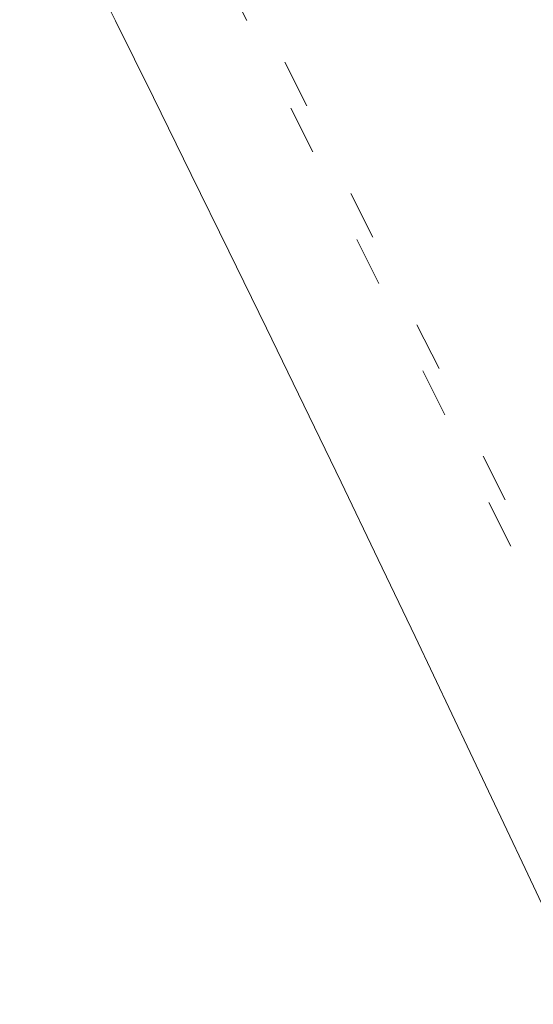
# Model space of a CAD drawing. Header units: millimetres. Extents: x -62314 to 79800, y -34032 to 28340.
# Tile 240 of 256: x 62915 to 63285, y 954 to 1662. Entities that reach past the tile are written whole.
import ezdxf

# ---------------------------------------------------------------- set-up
doc = ezdxf.new("R2010")
doc.units = ezdxf.units.MM
doc.header["$LTSCALE"] = 508
doc.linetypes.add('Dash Style-5', pattern=[0.20828, 0.069425, -0.138855])
doc.linetypes.add('Dash Style-6', pattern=[1.04164, 0.625, -0.20828, 0.06943, -0.13893])
for name, color, linetype, lineweight in [('(00) tekening-aanzicht grijs', 8, 'Continuous', 0), ('(00) tekening-stramien-algemeen', 7, 'Dash Style-6', 0), ('(28) hoofddraagconstructie-bovenliggend', 1, 'Dash Style-5', 0), ('None', 7, 'Continuous', 0)]:
    doc.layers.add(name, color=color, linetype=linetype, lineweight=lineweight)

# ---------------------------------------------------------------- blocks, each defined once
blk = doc.blocks.new('blok b-v1-gevel_constructie')
at = {"layer": '(28) hoofddraagconstructie-bovenliggend', "color": 2, "lineweight": 0, "transparency": 33554687, "flags": 128}
blk.add_lwpolyline([(11711.79, 31224.21), (14764.46, 27795.86), (14540.41, 27596.36), (11487.74, 31024.71)], close=True, dxfattribs=at)
blk = doc.blocks.new('blok B 01 (2D)')
at = {"layer": '(00) tekening-aanzicht grijs', "color": 17, "lineweight": 0, "transparency": 33554687, "flags": 128}
blk.add_lwpolyline([(67147.1, 17815), (67147.15, 17815, 0.120217), (58755.98, 30980.72), (59001.11, 31046.44), (59684.33, 30368.24), (59885.21, 30565.97, -0.112264), (67637.51, 17925.97, -0.000404), (67654.79, 17874.82), (67653.59, 17874.13, -0.068823), (67693, 17589.15), (67693, 8520.64), (67193, 8520.64), (67193, 17589.15, 0.081822), (67163.93, 17765.58)], format="xyb", dxfattribs=at)
at = {"layer": '(28) hoofddraagconstructie-bovenliggend', "color": 2, "lineweight": 0, "transparency": 33554687, "flags": 128}
blk.add_lwpolyline([(59254.13, 30716.61), (61825.08, 27834.3), (65027.08, 22992.8)], dxfattribs=at)
at = {"layer": 'None', "color": 17, "lineweight": 0, "transparency": 33554687, "flags": 128}
blk.add_lwpolyline([(67854.77, 18398.59, 0.109455), (60141.36, 30818.11)], format="xyb", dxfattribs=at)
at = {"layer": 'None', "color": 17, "transparency": 33554687}
blk.add_blockref('blok b-v1-gevel_constructie', (47480.01, -0.02), dxfattribs=at)
blk = doc.blocks.new('Stramien blok B')
at = {"layer": '(00) tekening-stramien-algemeen', "color": 2, "lineweight": 0, "transparency": 33554687}
blk.add_arc((35700.81, -3868.71), 33612.33, 18.044708, 49.822253, dxfattribs=at)

msp = doc.modelspace()

# ---------------------------------------------------------------- block references
at = {"layer": 'None', "color": 17, "transparency": 33554687}
for name, p, rotation in [('blok B 01 (2D)', (-3125.94, -10622.93), 344.9999999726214), ('Stramien blok B', (0, 0), 344.9999645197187)]:
    msp.add_blockref(name, p, dxfattribs=dict(at, rotation=rotation))

doc.saveas('drawing.dxf')
